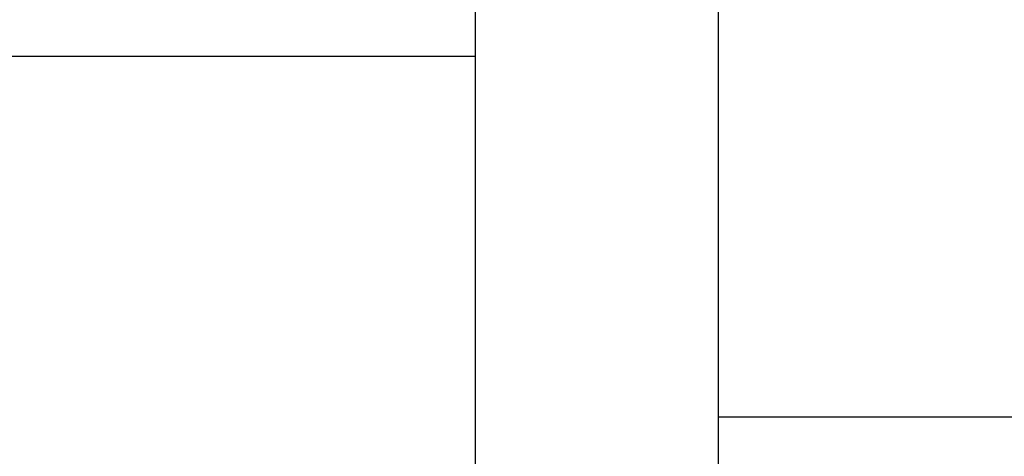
# Model space of a CAD drawing. Header units: millimetres. Extents: x 7592 to 10531, y 3981 to 6059.
# Tile 84 of 130: x 9449 to 9490, y 5487 to 5505. Entities that reach past the tile are written whole.
import ezdxf

# ---------------------------------------------------------------- set-up
doc = ezdxf.new("R2010")
doc.units = ezdxf.units.MM

msp = doc.modelspace()

# ---------------------------------------------------------------- linework, layer by layer
at = {"linetype": 'Continuous'}
for p, q in [((9467.966, 5475.9), (9467.966, 5577.592)), ((9477.966, 5475.9), (9477.966, 5577.592)), ((9405.468, 5503.096), (9467.971, 5503.096)), ((9405.468, 5503.096), (9467.971, 5503.096)), ((9521.966, 5488.246), (9477.966, 5488.246))]:
    msp.add_line(p, q, dxfattribs=at)

doc.saveas('drawing.dxf')
